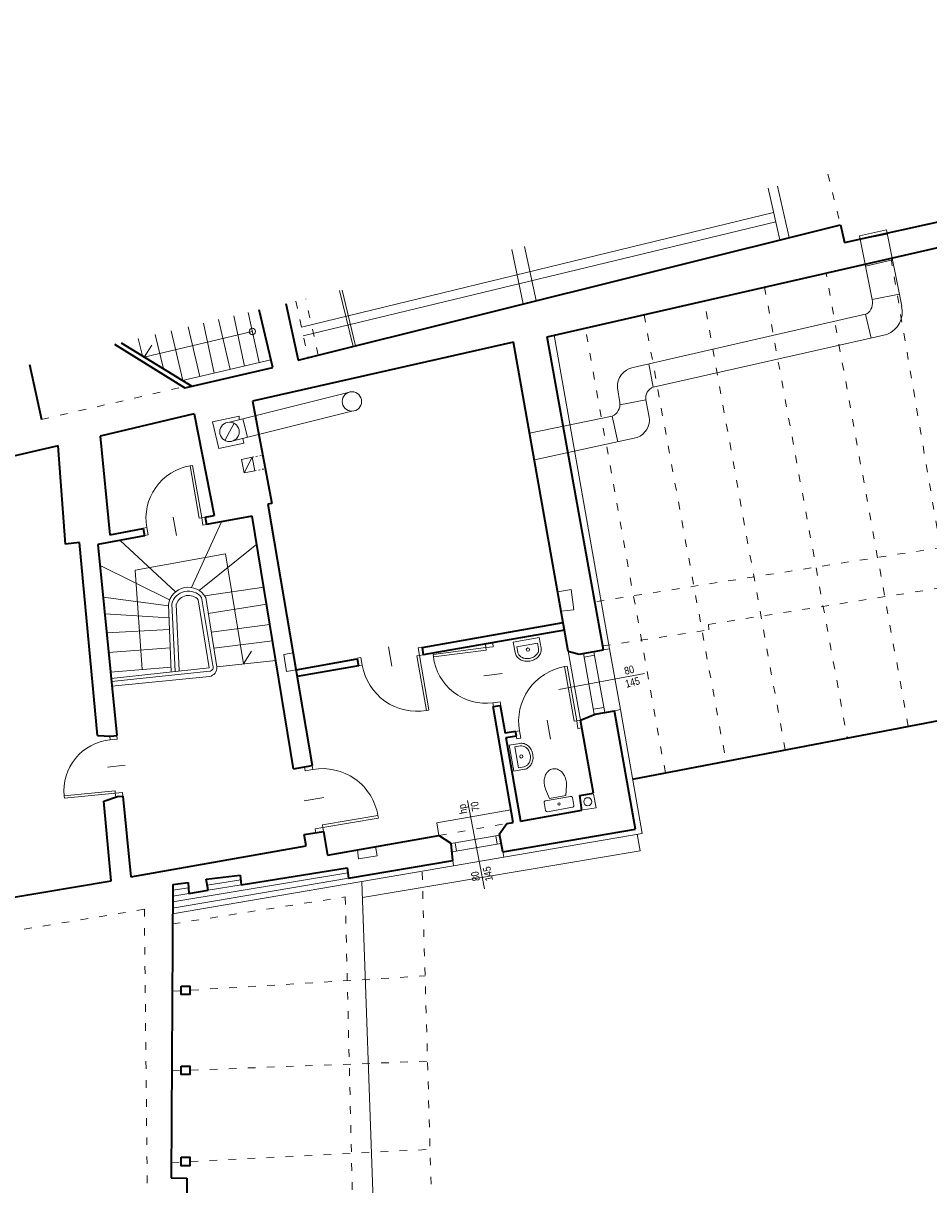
# Model space of a CAD drawing. Header units: centimetres. Extents: x -65222 to -44487, y -149615 to -110728.
# Tile 22 of 98: x -64161 to -62734, y -112559 to -110728. Entities that reach past the tile are written whole.
import ezdxf

# ---------------------------------------------------------------- set-up
doc = ezdxf.new("R2010")
doc.units = ezdxf.units.CM
doc.linetypes.add('ACAD_ISO03W100', pattern=[30, 12, -18])
for name, color, linetype, lineweight in [('arch C', 1, 'Continuous', 13), ('arch drzwi', 1, 'Continuous', 13), ('arch N', 1, 'ACAD_ISO03W100', 13), ('arch P', 7, 'Continuous', 35), ('opis', 31, 'Continuous', 0), ('wyposażenie - kuchnia łazienka', 12, 'Continuous', 0)]:
    doc.layers.add(name, color=color, linetype=linetype, lineweight=lineweight)
doc.styles.get("Standard").update_dxf_attribs({"font": 'ARIALN.TTF'})

# ---------------------------------------------------------------- blocks, each defined once
blk = doc.blocks.new('A$C5C5B553C')
at = {"layer": 'arch drzwi', "color": 0}
for p, q in [((0, 0), (0, -12)), ((6, 0), (0, 0)), ((6, -12), (6, 0)), ((51, 9), (51, -21)), ((96, 0), (96, -12)), ((102, 0), (96, 0)), ((102, -12), (102, 0)), ((0, -12), (6, -12)), ((6, -12), (6, -97.9)), ((6, -12), (10, -12)), ((10, -12), (10, -98)), ((96, -12), (102, -12)), ((10, -98), (6, -98))]:
    blk.add_line(p, q, dxfattribs=at)
blk.add_arc((10, -12), 86, 270, 0.0003, dxfattribs=at)
blk = doc.blocks.new('SEDES3')
at = {"layer": 'wyposażenie - kuchnia łazienka'}
blk.add_lwpolyline([(-167, 357), (-131, 200), (131, 200), (167, 357, 0.05824), (175, 425, 0.072039), (163, 508, 0.083339), (129, 578, 0.106661), (71, 631, 0.132138), (0, 650, 0.132138), (-71, 631, 0.106661), (-129, 578, 0.083339), (-163, 508, 0.072039), (-175, 425, 0.05824), (-167, 357)], format="xyb", dxfattribs=at)
blk.add_lwpolyline([(-225, 150, -0.414214), (-200, 175), (200, 175, -0.414214), (225, 150), (225, 25, -0.414214), (200, 0), (-200, 0, -0.414214), (-225, 25)], format="xyb", close=True, dxfattribs=at)
blk.add_circle((0, 88), 19.6, dxfattribs=at)
blk = doc.blocks.new('U_40')
at = {"layer": 'wyposażenie - kuchnia łazienka'}
blk.add_lwpolyline([(0, 0), (-400, 0), (-400, 163, -0.117889), (-385, 224, -0.104524), (-341, 279, -0.089899), (-278, 314, -0.081729), (-200, 327, -0.081729), (-122, 314, -0.089899), (-59, 279, -0.104524), (-15, 224, -0.117889), (0, 163), (0, 0)], format="xyb", dxfattribs=at)
blk.add_lwpolyline([(-40, 80), (-360, 80), (-360, 163, -0.117889), (-350, 206, -0.104524), (-316, 248, -0.089899), (-265, 276, -0.081729), (-200, 287, -0.081729), (-135, 276, -0.089899), (-84, 248, -0.104524), (-50, 206, -0.117889), (-40, 163)], format="xyb", close=True, dxfattribs=at)
blk.add_circle((-200, 150), 25, dxfattribs=at)

msp = doc.modelspace()

# ---------------------------------------------------------------- linework, layer by layer
at = {"layer": 'arch C'}
for p, q in [((-62972.1, -110984.5), (-62953.9, -111065.6)), ((-62968.7, -111069.3), (-62986.9, -110988)), ((-63722.7, -111206.9), (-62978.4, -111025.9)), ((-62975.1, -111040.7), (-63719.8, -111220.3)), ((-62843.3, -111062.8), (-62800.7, -111053.3)), ((-62800.7, -111053.3), (-62776.6, -111173.7)), ((-62823.1, -111163.2), (-62843.3, -111062.8)), ((-62842.2, -111068.6), (-62799.4, -111060.1)), ((-63373, -111170.1), (-63391.2, -111084.5)), ((-63352.9, -111165.1), (-63371, -111079.7)), ((-62833.7, -111110.5), (-62791.2, -111100.7)), ((-63662.6, -111149.3), (-63641.4, -111237.1)), ((-63637.3, -111236.1), (-63658.5, -111148.3)), ((-62823.1, -111163.2), (-62780.4, -111154.7)), ((-63806.6, -111183.6), (-63789.5, -111262.8)), ((-63199.9, -111270.5), (-62831.3, -111186)), ((-62833.4, -111186.5), (-62824.9, -111224.1)), ((-63877, -111200.4), (-63860, -111279.4)), ((-63853.6, -111194.8), (-63835.1, -111273.6)), ((-63829.1, -111189), (-63812.6, -111268.3)), ((-63800.1, -111213.7), (-63970.7, -111253.9)), ((-63953.3, -111218.6), (-63940.3, -111272.6)), ((-63927.8, -111212.5), (-63909.4, -111291)), ((-63901.2, -111206.2), (-63882.7, -111284.8)), ((-63236.9, -111713.9), (-63324.2, -111219.5)), ((-62800, -111218.5), (-63168.1, -111301.5)), ((-64005.4, -111231.1), (-64005, -111232.7)), ((-63980, -111225), (-63973.3, -111252.3)), ((-63970.7, -111253.9), (-63958.4, -111235.5)), ((-63910.2, -111291.2), (-63770.8, -111258.5)), ((-63168.1, -111301.5), (-63175.3, -111264.8)), ((-63836.1, -111356.6), (-63646.8, -111309.1)), ((-63220.7, -111325.6), (-63224.6, -111302.4)), ((-63179.8, -111321.4), (-63220.6, -111329.1)), ((-63179.8, -111321.4), (-63174.4, -111348.5)), ((-63821.1, -111347.2), (-63862.8, -111356.3)), ((-63643.1, -111339.3), (-63832.4, -111386.7)), ((-63820.7, -111352.7), (-63821.1, -111347.2)), ((-63814.9, -111351.2), (-63807.5, -111380.5)), ((-63363, -111374.1), (-63232.8, -111347.4)), ((-63232.8, -111347.4), (-63224.1, -111387.6)), ((-63862.8, -111356.3), (-63853, -111397.9)), ((-63828.9, -111358.4), (-63843.3, -111385.4)), ((-63813.5, -111389.6), (-63815.3, -111382.4)), ((-63193.5, -111381), (-63355.5, -111416.1)), ((-63853, -111397.9), (-63813.5, -111389.6)), ((-63800.3, -111411.9), (-63817, -111415.3)), ((-63817, -111415.3), (-63813, -111436.4)), ((-63800.3, -111411.9), (-63813, -111436.4)), ((-63800.3, -111411.9), (-63796.2, -111433.2)), ((-63813, -111436.4), (-63796.2, -111433.2)), ((-63895.8, -111617.4), (-63848.8, -111513.8)), ((-63921.3, -111624.3), (-64008.6, -111543)), ((-63883.8, -111622.1), (-63792.9, -111549)), ((-63984.8, -111590), (-63842.2, -111564.1)), ((-63842.2, -111564.1), (-63813.9, -111737.8)), ((-63930.4, -111636.7), (-64040.2, -111582.7)), ((-63973.5, -111746.6), (-63984.8, -111590)), ((-63875.2, -111630.4), (-63781.9, -111616.7)), ((-63297.7, -111620.2), (-63318.7, -111624)), ((-63293.4, -111652.2), (-63297.7, -111620.2)), ((-64035.3, -111632.4), (-63932.3, -111646.1)), ((-63927.9, -111750.1), (-63932.4, -111644.1)), ((-63921.8, -111749.4), (-63927.1, -111643.2)), ((-63915.2, -111748.7), (-63919.9, -111643.6)), ((-63868.1, -111743.6), (-63885.4, -111636.7)), ((-63880, -111632.8), (-63862.4, -111740.1)), ((-63873.6, -111633), (-63856.2, -111742.5)), ((-63869.6, -111658.4), (-63777.5, -111643.4)), ((-63931.5, -111665.1), (-64032.6, -111658.9)), ((-63313.3, -111654.5), (-63293.4, -111652.2)), ((-63864.9, -111687.8), (-63772.3, -111675.5)), ((-64029.7, -111688.8), (-63930.7, -111683.5)), ((-63929.5, -111712.5), (-64026.6, -111719.7)), ((-63860.9, -111712.9), (-63768.1, -111701.4)), ((-63813.9, -111737.8), (-63801.5, -111717.4)), ((-63302.2, -111717.4), (-63282.9, -111826.3)), ((-63246.7, -111715.6), (-63236.9, -111713.9)), ((-63236.9, -111713.9), (-63220, -111809.7)), ((-63856.2, -111742.5), (-63763.1, -111732.1)), ((-63750.2, -111722.7), (-63735.7, -111720.2)), ((-63746.2, -111749.6), (-63750.2, -111722.7)), ((-63278.3, -111721.3), (-63261.1, -111817.1)), ((-63277.2, -111727), (-63260.9, -111724.1)), ((-63261.9, -111718.4), (-63244.7, -111814.2)), ((-64023.6, -111750.9), (-63928.2, -111742.8)), ((-64022.6, -111760.4), (-63868.1, -111743.6)), ((-64022.1, -111765.4), (-63867.3, -111749.3)), ((-63731.2, -111746.9), (-63746.2, -111749.6)), ((-63316.8, -111778.1), (-63182.2, -111753)), ((-64021.4, -111772.7), (-63867.6, -111757.3)), ((-63262.5, -111809.2), (-63246.1, -111806.2)), ((-63229.5, -111811.4), (-63220, -111809.7)), ((-63185.5, -112004.8), (-63220, -111809.7)), ((-63460.8, -111953.2), (-63434.2, -112092.3)), ((-63258.4, -111964.3), (-63262.2, -111942.8)), ((-63509.4, -111988.3), (-63392.4, -111967.7)), ((-63278.7, -111967.9), (-63258.4, -111964.3)), ((-63506, -112008), (-63509.4, -111988.3)), ((-63486.9, -112020.8), (-63410, -112007.4)), ((-63416.4, -112008.5), (-63414.2, -112021.6)), ((-63185.5, -112004.8), (-63403.9, -112042.3)), ((-63188.7, -112032.4), (-63193.4, -112006.2)), ((-63603.4, -112040), (-63605.9, -112025.6)), ((-63485.6, -112034), (-63407.7, -112020.5)), ((-63480.6, -112019.7), (-63478.3, -112032.8)), ((-63634.5, -112030.7), (-63632.7, -112045.1)), ((-63632.7, -112045.1), (-63603.4, -112040)), ((-63626.5, -112105.8), (-63188.7, -112032.4)), ((-63484.2, -112047.3), (-63482.8, -112055.8)), ((-63482.8, -112055.8), (-63403.9, -112042.3)), ((-63405.4, -112033.9), (-63403.9, -112042.3)), ((-63482.8, -112055.8), (-63925.7, -112131.8)), ((-63648.5, -112075.3), (-63925.7, -112122.4)), ((-63649.7, -112067.1), (-63925.6, -112112.9)), ((-63818.4, -112078.2), (-63871.1, -112086.2)), ((-63593, -113064.4), (-63627.3, -112080.6)), ((-63900.3, -112099.5), (-63925.6, -112103.5)), ((-63900.8, -112090.7), (-63925.5, -112094.5)), ((-63869.7, -112094.2), (-63817.5, -112085.9))]:
    msp.add_line(p, q, dxfattribs=at)
for centre, radius in [((-63800.1, -111213.7), 5), ((-63643.1, -111324), 15.3), ((-63836.1, -111371.9), 15.3), ((-63271.3, -111954.8), 6.31)]:
    msp.add_circle(centre, radius, dxfattribs=at)
for centre, radius, start, end in [((-62845.1, -111168.3), 22.5, 307.8066, 12.8618), ((-62814.2, -111182.6), 38.6, 291.4614, 13.4008), ((-63194.2, -111300.4), 30.5, 100.8463, 183.7285), ((-63162.7, -111318), 17.4, 107.9907, 190.9406), ((-63242.3, -111327.9), 21.7, 295.9066, 5.9519), ((-63204.6, -111352.6), 30.4, 291.2596, 7.8281), ((-63901.1, -111648.5), 31.6, 29.5078, 171.9659), ((-63901, -111649.8), 27, 38.9944, 165.7513), ((-63900.6, -111649.9), 20.2, 40.9421, 161.6632), ((-63869.5, -111744), 13.5, 278.2693, 6.1062), ((-63868.3, -111742.8), 6.54, 278.5024, 24.5807)]:
    msp.add_arc(centre, radius, start, end, dxfattribs=at)
at = {"layer": 'arch N', "linetype": 'ACAD_ISO03W100'}
for p, q in [((-62892.9, -110965.6), (-62873.1, -111045.5)), ((-62793.4, -111098.2), (-62670.7, -111817.6)), ((-62766.3, -111835.9), (-62895.9, -111121.6)), ((-62992.7, -111143.8), (-62862.3, -111854.3)), ((-63731.4, -111165.7), (-63712.5, -111254.8)), ((-63696.4, -111250.8), (-63716, -111162)), ((-62960.3, -111873.1), (-63088, -111165.5)), ((-63182.6, -111187.2), (-63053.6, -111890.9)), ((-63149.1, -111909.2), (-63275.3, -111208.3)), ((-64132.3, -111352.4), (-63909, -111301)), ((-63081.3, -111675.4), (-62091, -111519.8)), ((-62623.1, -111539.8), (-63260.4, -111639.8)), ((-63080.5, -111684), (-63081.3, -111675.4)), ((-63247.9, -111709.2), (-63080.5, -111684)), ((-63506, -112008), (-63399.1, -111989.2)), ((-63489.2, -113577.5), (-63532.5, -112065.4)), ((-63925.8, -112147.5), (-63653.6, -112104.9)), ((-63653.6, -112104.9), (-63630.4, -113073.3)), ((-63970.3, -112124.4), (-64450.7, -112203.9)), ((-63965.4, -112585.9), (-63970.3, -112124.4)), ((-63926.3, -112253.7), (-63527.8, -112229.5)), ((-63926.9, -112379.1), (-63523.9, -112363.9)), ((-63927.6, -112523.5), (-63520, -112503))]:
    msp.add_line(p, q, dxfattribs=at)
at = {"layer": 'arch N', "linetype": 'ACAD_ISO03W100', "ltscale": 0.2}
for p, q in [((-63800.3, -111411.9), (-63783.6, -111408.6)), ((-63796.2, -111433.2), (-63779.5, -111430))]:
    msp.add_line(p, q, dxfattribs=at)
at = {"layer": 'arch P'}
for p, q in [((-62866.9, -111073.3), (-61297.8, -110727.8)), ((-63728.1, -111258.7), (-62873.1, -111045.5)), ((-62873.1, -111045.5), (-62866.9, -111073.3)), ((-63335.4, -111222.1), (-62716.9, -111080.7)), ((-63768, -111270.4), (-63789.3, -111179.5)), ((-63747.4, -111169.5), (-63728.1, -111258.7)), ((-63246.7, -111715.6), (-63335.4, -111222.1)), ((-64017.5, -111233.9), (-63906.7, -111302.7)), ((-64007.1, -111231.5), (-63895.7, -111300.1)), ((-63388.5, -111230.3), (-63799.6, -111323.7)), ((-63302.2, -111717.4), (-63388.5, -111230.3)), ((-64151.3, -111265.9), (-64132.3, -111352.4)), ((-63906.7, -111302.7), (-63768, -111270.4)), ((-63799.6, -111323.7), (-63769.2, -111484.7)), ((-63892, -111343.3), (-64039.7, -111378.6)), ((-63892, -111343.3), (-63860.5, -111503.7)), ((-64039.7, -111378.6), (-64024.8, -111534.1)), ((-64106, -111394), (-64701.9, -111530.1)), ((-64094.8, -111548.7), (-64106, -111394)), ((-63769.2, -111484.7), (-63775.5, -111485.9)), ((-63775.5, -111485.9), (-63705.6, -111897.8)), ((-63874.2, -111506.2), (-63860.5, -111503.7)), ((-63874.2, -111506.2), (-63872.1, -111518)), ((-63800.1, -111504.9), (-63872.1, -111518)), ((-63735.2, -111902.8), (-63800.1, -111504.9)), ((-64024.8, -111534.1), (-63972.2, -111524.4)), ((-63972.2, -111524.4), (-63970.1, -111535.9)), ((-64072.3, -111546.1), (-64094.8, -111548.7)), ((-64043.9, -111850.5), (-64072.3, -111546.1)), ((-63970.1, -111535.9), (-64043.5, -111549.4)), ((-64043.5, -111549.4), (-64013.7, -111850.7)), ((-63200.7, -111919.1), (-61562.2, -111605.2)), ((-63532.6, -111711.7), (-63310.1, -111672.3)), ((-63308, -111684.5), (-63530.6, -111723.1)), ((-63532.6, -111711.7), (-63530.6, -111723.1)), ((-63302.2, -111717.4), (-63285, -111722.5)), ((-63285, -111722.5), (-63246.7, -111715.6)), ((-63731.2, -111746.9), (-63634.7, -111729.8)), ((-63634.7, -111729.8), (-63632.8, -111740.8)), ((-63632.8, -111740.8), (-63729.4, -111757.5)), ((-63420.3, -111804.8), (-63409.3, -111803.4)), ((-63389, -111987.4), (-63420.3, -111804.8)), ((-63409.3, -111803.4), (-63401.6, -111846.9)), ((-63282.9, -111826.3), (-63259.8, -111816.9)), ((-63262.5, -111941.4), (-63282.9, -111826.3)), ((-63259.8, -111816.9), (-63229.5, -111811.4)), ((-63196, -111998.3), (-63229.5, -111811.4)), ((-63385.1, -111844), (-63401.6, -111846.9)), ((-63383.8, -111851.1), (-63385.1, -111844)), ((-64043.9, -111850.5), (-64023.1, -111851.6)), ((-64023.1, -111851.6), (-64013.7, -111850.7)), ((-63400.4, -111853.9), (-63383.8, -111851.1)), ((-63400.4, -111853.9), (-63377.2, -111985.3)), ((-63735.2, -111902.8), (-63705.6, -111897.8)), ((-64034.2, -111954.1), (-64012.5, -111946.7)), ((-64022.5, -112079.5), (-64034.2, -111954.1)), ((-64012.5, -111946.7), (-64004.3, -111945.9)), ((-64004.3, -111945.9), (-63991.7, -112073.4)), ((-63284.1, -111945.2), (-63262.5, -111941.4)), ((-63280.6, -111968.3), (-63284.1, -111945.2)), ((-63377.2, -111985.3), (-63280.6, -111968.3)), ((-63410.3, -112005.4), (-63399.1, -111989.2)), ((-63399.1, -111989.2), (-63389, -111987.4)), ((-63718.3, -112006.7), (-63688, -112001.6)), ((-63715.4, -112024.5), (-63718.3, -112006.7)), ((-63688, -112001.6), (-63681.6, -112039)), ((-63681.6, -112039), (-63506, -112008)), ((-63486.9, -112020.8), (-63506, -112008)), ((-63405.4, -112033.9), (-63410.3, -112005.4)), ((-63405.4, -112033.9), (-63196, -111998.3)), ((-63991.7, -112073.4), (-63715.4, -112024.5)), ((-63484.2, -112047.3), (-63486.9, -112020.8)), ((-63648.5, -112075.3), (-63484.2, -112047.3)), ((-63817.5, -112085.9), (-63650.8, -112058.9)), ((-63650.8, -112058.9), (-63648.5, -112075.3)), ((-64330.4, -112131.5), (-64022.5, -112079.5)), ((-63925.5, -112085.2), (-63901.2, -112082)), ((-63901.2, -112082), (-63900.3, -112099.5)), ((-63872.7, -112076.8), (-63819.4, -112070.6)), ((-63869.7, -112094.2), (-63872.7, -112076.8)), ((-63819.4, -112070.6), (-63817.5, -112085.9)), ((-63925.5, -112085.2), (-63927.8, -112547.8)), ((-63900.3, -112099.5), (-63869.7, -112094.2)), ((-63927.8, -112547.8), (-63903.3, -112548.3)), ((-63903.3, -112548.3), (-63903.3, -112630.3))]:
    msp.add_line(p, q, dxfattribs=at)
for points in [[(-63912.1, -112245.4), (-63898.6, -112245.4), (-63898.6, -112258.6), (-63912.1, -112258.6)], [(-63912.1, -112371.5), (-63898.6, -112371.5), (-63898.6, -112384.7), (-63912.1, -112384.7)], [(-63912.1, -112515.4), (-63898.6, -112515.4), (-63898.6, -112528.7), (-63912.1, -112528.7)]]:
    msp.add_lwpolyline(points, close=True, dxfattribs=at)

# ---------------------------------------------------------------- block references
at = {"layer": 'arch drzwi', "linetype": 'Continuous'}
for p, xscale, yscale, zscale, rotation in [((-63872.1, -111518), 0.9768168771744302, 0.9768168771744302, 0.9768168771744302, 189.8272055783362), ((-63532.7, -111711.1), -1.016815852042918, 1.016815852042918, 1.016815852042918, 9.827205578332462), ((-63421.2, -111704.7), 0.9747241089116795, 0.9747241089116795, 0.9747241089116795, 277.27039819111), ((-63280.8, -111838.3), 1.016815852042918, 1.016815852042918, 1.016815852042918, 189.8272055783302), ((-64004.3, -111945.9), -0.9377041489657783, 0.9377041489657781, 0.9377041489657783, 275.645275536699), ((-63700.2, -112003.7), 1.032340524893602, 1.032340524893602, 1.032340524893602, 99.63454970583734)]:
    msp.add_blockref('A$C5C5B553C', p, dxfattribs=dict(at, xscale=xscale, yscale=yscale, zscale=zscale, rotation=rotation))
at = {"layer": 'wyposażenie - kuchnia łazienka'}
for name, p, xscale, yscale, zscale, rotation in [('U_40', (-63347.8, -111696.1), -0.104, 0.104, 0.104, 189.8272055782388), ('U_40', (-63395.1, -111865.8), -0.104, 0.104, 0.104, 280.0036785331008), ('SEDES3', (-63315.2, -111967.1), 0.09999999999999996, 0.09999999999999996, 0.09999999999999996, 10.00367853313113)]:
    msp.add_blockref(name, p, dxfattribs=dict(at, xscale=xscale, yscale=yscale, zscale=zscale, rotation=rotation))

# ---------------------------------------------------------------- texts
at = {"layer": 'opis', "char_height": 12, "attachment_point": 5}
for s, insert, rotation in [('80\\P145', (-63203.5, -111757), 14.9277), ('hp\\P70', (-63458.7, -111964.4), 101.4348), ('80\\P145', (-63438.6, -112070.5), 101.4348)]:
    msp.add_mtext_dynamic_manual_height_columns(s, width=71.788, gutter_width=12.5, heights=[0], dxfattribs=dict(at, insert=insert, rotation=rotation))

doc.saveas('drawing.dxf')
